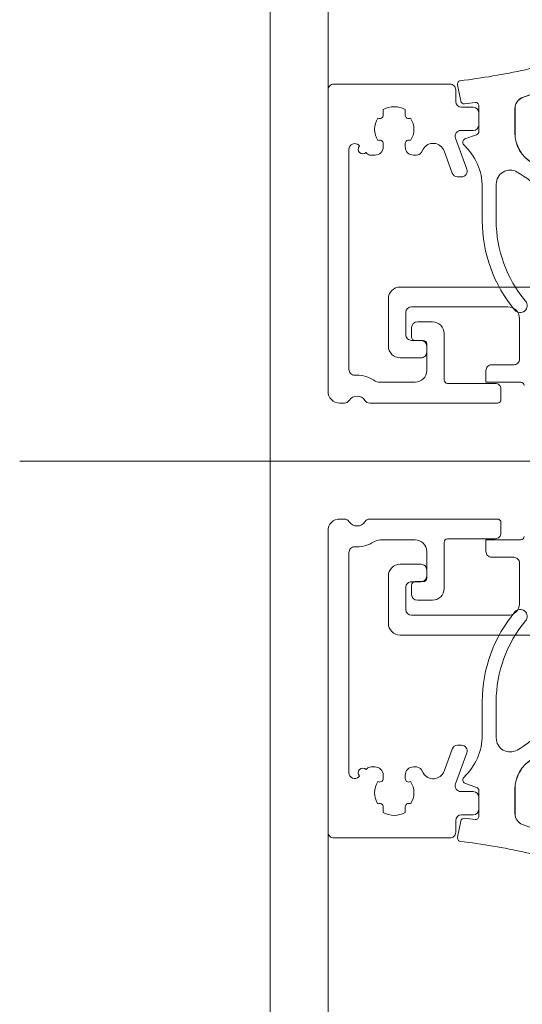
# Model space of a CAD drawing. Header units: millimetres. Extents: x 213386 to 506888, y 183055 to 450952.
# Tile 75 of 256: x 373015 to 373058, y 295860 to 295945. Entities that reach past the tile are written whole.
import ezdxf

# ---------------------------------------------------------------- set-up
doc = ezdxf.new("R2010")
doc.units = ezdxf.units.MM
doc.linetypes.add('ČÁRKOVANÁ', pattern=[19.05, 12.7, -6.35])
doc.layers.add('FASÁDA DETAILNÍ', color=255, linetype='Continuous', lineweight=0)

# ---------------------------------------------------------------- blocks, each defined once
blk = doc.blocks.new('433270')
blk.add_lwpolyline([(1, 0, 0.414364), (0, -1), (0, -1.405, 0.255924), (0.231, -1.826, -0.547723), (0.231, -3.174, 0.255924), (0, -3.595), (0, -14.6, 0.414214), (0.3, -14.9), (1.2, -14.9, 0.414214), (1.7, -14.4), (1.7, -10.3, -0.414214), (2, -10), (6, -10, 0.414248), (7, -9), (7, -7.7, 0.414179), (6.5, -7.2), (5.7, -7.2, 0.414232), (5.4, -7.5), (5.4, -8.2, -0.414198), (5.1, -8.5), (2.8, -8.5, -0.414204), (1.8, -7.5), (1.8, -4.49, -0.147432), (1.967, -3.937, 0.147461), (2.4, -2.5), (2.4, -2.3, -0.414214), (2.9, -1.8), (21.869, -1.8, -0.668178), (22.223, -2.654), (22.156, -2.721, 1), (21.59, -3.286), (21.523, -3.354, 0.198912), (21.376, -3.707), (21.376, -4.05, 0.414214), (22.076, -4.75), (22.375, -4.75, 0.576988), (22.635, -4.3, -0.311246), (24.565, -4.3, 0.576988), (24.825, -4.75), (25.303, -4.75, -0.260065), (25.303, -6.65), (24.825, -6.65, 0.576988), (24.565, -7.1, -0.311246), (22.635, -7.1, 0.576988), (22.375, -6.65), (22.076, -6.65, 0.414214), (21.376, -7.35), (21.376, -7.611, 0.267949), (21.626, -8.044), (21.892, -8.198, -0.637047), (21.734, -10.003), (19.829, -10.697, 0.315299), (19.5, -11.167), (19.5, -11.486, 0.520567), (20.171, -11.956), (22.829, -10.988, -0.520567), (23.5, -11.458), (23.5, -12.5, 0.414062), (24, -13), (25, -13, 0.414186), (25.5, -12.5), (25.5, -11.5, -0.414182), (26, -11), (27, -11, 0.414214), (27.5, -10.5), (27.5, -0.5, 0.414214), (27, 0), (1, 0)], format="xyb", close=True)
blk = doc.blocks.new('284325')
for points in [[(0.836, -5.231, -0.560316), (0.937, -4.729), (1.943, -4.363, 0.3153), (2.14, -4.081), (2.14, -1.886, 0.451558), (1.802, -1.588), (0.905, -1.702, -0.399586), (0.568, -1.462), (0.297, -0.069, -0.415977), (0.528, 0.288, 0.024107), (6.149, 1.242, 0.076636), (8.992, 2.341, -0.577615), (10.79, 1.299), (10.015, 1.369, 0.283171), (9.078, 0.899, -0.168429), (7.068, -0.736), (5.898, -1.161, 0.315302), (5.24, -2.101), (5.24, -4.21, 0.269719), (6.757, -6.818, -0.194797), (10.185, -11.528, -0.342663), (9.166, -11.166, 0.119207), (5.433, -7.586, 0.578571), (3.63, -8.623), (3.629, -11.77, 0.176415), (6.159, -18.716, -1), (5.24, -19.487, -0.176415), (2.43, -11.771), (2.43, -8.891, 0.208286), (0.836, -5.231)], [(8.954, -6.65), (10.325, -8.78, -0.134555), (10.789, -10.631, -0.339795), (10.194, -11.525, 0.194788), (6.762, -6.809, -0.269736), (5.25, -4.21), (5.25, -2.101, -0.315302), (5.901, -1.171), (7.071, -0.745, 0.168429), (9.086, 0.894, -0.283167), (10.014, 1.359), (10.79, 1.289), (10.791, -0.743, -0.070852), (10.712, -1.302), (9.95, -3.927, -0.241839), (9.08, -4.826), (7.933, -5.215, 0.836024), (8.08, -6.191), (8.112, -6.191, -0.255349), (8.954, -6.65)]]:
    blk.add_lwpolyline(points, format="xyb", close=True)

msp = doc.modelspace()

# ---------------------------------------------------------------- linework, layer by layer
at = {"layer": 'FASÁDA DETAILNÍ'}
msp.add_line((373340.762, 295907.154), (373015.071, 295907.154), dxfattribs=at)
msp.add_line((373340.762, 295907.154), (373015.071, 295907.154), dxfattribs=at)
msp.add_lwpolyline([(399616.638, 284292.154), (373036.638, 284292.154), (373036.638, 307972.154), (399616.638, 307972.154)], close=True, dxfattribs=at)
at = {"layer": 'FASÁDA DETAILNÍ', "linetype": 'ČÁRKOVANÁ', "ltscale": 5}
msp.add_lwpolyline([(399611.638, 284297.154), (373041.638, 284297.154), (373041.638, 307967.154), (399611.638, 307967.154)], close=True, dxfattribs=at)
at = {"layer": 'FASÁDA DETAILNÍ'}
for points in [[(373058.538, 295913.654, 0.414214), (373058.238, 295913.954), (373055.238, 295913.954), (373055.238, 295914.954, -0.414214), (373055.738, 295915.454), (373057.638, 295915.454, 0.414214), (373058.138, 295915.954), (373058.138, 295919.454, 0.414206), (373057.138, 295920.454), (373048.838, 295920.455, 0.414206), (373048.338, 295919.955), (373048.338, 295918.054, 0.414219), (373048.838, 295917.554), (373049.638, 295917.554, -0.414214), (373050.138, 295917.054), (373050.138, 295916.554, -0.414214), (373049.638, 295916.054), (373047.838, 295916.054, -0.414214), (373046.838, 295917.054), (373046.838, 295921.154, -0.414214), (373047.838, 295922.154), (373076.138, 295922.154)], [(373058.538, 295913.654, 0.414214), (373058.238, 295913.954), (373055.238, 295913.954), (373055.238, 295914.954, -0.414214), (373055.738, 295915.454), (373057.638, 295915.454, 0.414214), (373058.138, 295915.954), (373058.138, 295919.454, 0.414206), (373057.138, 295920.454), (373048.838, 295920.455, 0.414206), (373048.338, 295919.955), (373048.338, 295918.054, 0.414219), (373048.838, 295917.554), (373049.638, 295917.554, -0.414214), (373050.138, 295917.054), (373050.138, 295916.554, -0.414214), (373049.638, 295916.054), (373047.838, 295916.054, -0.414214), (373046.838, 295917.054), (373046.838, 295921.154, -0.414214), (373047.838, 295922.154), (373076.138, 295922.154)], [(373058.538, 295900.655, -0.414214), (373058.238, 295900.355), (373055.238, 295900.355), (373055.238, 295899.355, 0.414214), (373055.738, 295898.855), (373057.638, 295898.855, -0.414214), (373058.138, 295898.355), (373058.138, 295894.855, -0.414206), (373057.138, 295893.855), (373048.838, 295893.854, -0.414206), (373048.338, 295894.354), (373048.338, 295896.254, -0.414219), (373048.838, 295896.754), (373049.638, 295896.754, 0.414214), (373050.138, 295897.254), (373050.138, 295897.754, 0.414214), (373049.638, 295898.254), (373047.838, 295898.254, 0.414214), (373046.838, 295897.254), (373046.838, 295893.154, 0.414214), (373047.838, 295892.154), (373076.138, 295892.154)], [(373058.538, 295900.655, -0.414214), (373058.238, 295900.355), (373055.238, 295900.355), (373055.238, 295899.355, 0.414214), (373055.738, 295898.855), (373057.638, 295898.855, -0.414214), (373058.138, 295898.355), (373058.138, 295894.855, -0.414206), (373057.138, 295893.855), (373048.838, 295893.854, -0.414206), (373048.338, 295894.354), (373048.338, 295896.254, -0.414219), (373048.838, 295896.754), (373049.638, 295896.754, 0.414214), (373050.138, 295897.254), (373050.138, 295897.754, 0.414214), (373049.638, 295898.254), (373047.838, 295898.254, 0.414214), (373046.838, 295897.254), (373046.838, 295893.154, 0.414214), (373047.838, 295892.154), (373076.138, 295892.154)]]:
    msp.add_lwpolyline(points, format="xyb", dxfattribs=at)

# ---------------------------------------------------------------- block references
msp.add_blockref('284325', (373052.498, 295939.654), dxfattribs=at)
msp.add_blockref('284325', (373052.498, 295939.654), dxfattribs=at)
at = {"layer": 'FASÁDA DETAILNÍ', "rotation": 90}
msp.add_blockref('433270', (373041.638, 295912.154), dxfattribs=at)
msp.add_blockref('433270', (373041.638, 295912.154), dxfattribs=at)
at = {"layer": 'FASÁDA DETAILNÍ', "xscale": -1}
for name, p, rotation in [('433270', (373041.638, 295902.155), 90), ('433270', (373041.638, 295902.155), 90), ('284325', (373052.498, 295874.654), 180), ('284325', (373052.498, 295874.654), 180)]:
    msp.add_blockref(name, p, dxfattribs=dict(at, rotation=rotation))

doc.saveas('drawing.dxf')
